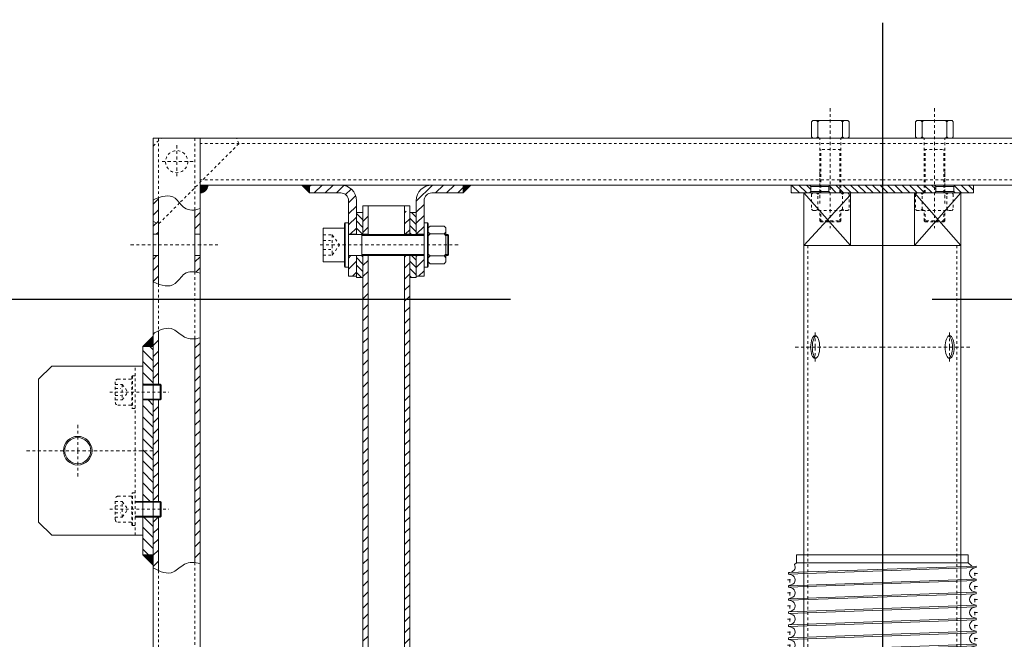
# Model space of a CAD drawing. Header units: centimetres. Extents: x -10702 to 24628, y -4437 to 19798.
# Tile 59 of 92: x 12828 to 12865, y 9055 to 9078. Entities that reach past the tile are written whole.
import ezdxf

# ---------------------------------------------------------------- set-up
doc = ezdxf.new("R2010")
doc.units = ezdxf.units.CM
for name, pattern in [('CENTER', [2, 1.25, -0.25, 0.25, -0.25]), ('DASHED', [0.75, 0.5, -0.25]), ('Kondygnacja  -0_5$0$HIDDEN', [9.525, 6.35, -3.175]), ('Kondygnacja  -0_5$0$HIDDEN2', [4.7625, 3.175, -1.5875]), ('Osie rzutów$0$DASHDOT2', [12.7, 6.35, -3.175, 0, -3.175])]:
    doc.linetypes.add(name, pattern=pattern)
doc.layers.get('0').update_dxf_attribs({"color": 8})
for name, color, linetype in [('Kondygnacja  -0_5$0$ARCH_KONSTR_POWYŻEJ RZUTU', 8, 'Kondygnacja  -0_5$0$HIDDEN'), ('Kondygnacja  -0_5$0$ARCH_KONSTR_POWYŻEJ RZUTU_IST', 8, 'Kondygnacja  -0_5$0$HIDDEN2'), ('Osie rzutów$0$ARCH_INFO_OSIE_IST', 8, 'Osie rzutów$0$DASHDOT2'), ('Osie rzutów$0$ARCH_INFO_OSIE_OPISY_IST', 8, 'Continuous')]:
    doc.layers.add(name, color=color, linetype=linetype)
for name, color, linetype, lineweight in [('kreskowanie', 8, 'Continuous', 13), ('osie', 8, 'CENTER', 13), ('przerwa', 8, 'DASHED', 13), ('RYSUNKOWE_NIEDRUK', 8, 'Continuous', 9), ('SYSTEMY AV', 8, 'Continuous', 13), ('wymiar', 8, 'Continuous', 13)]:
    doc.layers.add(name, color=color, linetype=linetype, lineweight=lineweight)
pattern_1 = [(45, (-65982.465, 26636.8553), (-2.12132034, 2.12132034), [])]
pattern_2 = [(135, (-65982.465, 26636.8553), (-1.41421356, -1.41421356), [])]

# ---------------------------------------------------------------- blocks, each defined once
blk = doc.blocks.new('Osie rzutów')
at = {"layer": 'Osie rzutów$0$ARCH_INFO_OSIE_IST', "ltscale": 10}
blk.add_line((12860, 12510), (12860, 4623.259), dxfattribs=at)
blk = doc.blocks.new('Kondygnacja  -0_5$0$konstrukcja istniejąca -0.5')
at = {"layer": 'Kondygnacja  -0_5$0$ARCH_KONSTR_POWYŻEJ RZUTU_IST', "ltscale": 10}
blk.add_lwpolyline([(12338.004, 9067.895), (13382.004, 9067.895), (13382.004, 9032.895), (12338.004, 9032.895)], dxfattribs=at)
blk = doc.blocks.new('A$C543B0F01')
for p, q in [((-280, -3), (-277, 0)), ((-247.12, -2.12), (-269.87, -24.87)), ((-247.12, -2.12), (-248, 0))]:
    blk.add_line(p, q)
blk.add_circle((-271, -9), 4.25)
at = {"layer": 'osie'}
for p, q in [((-271, -2.67), (-271, -15.33)), ((-264.67, -9), (-277.33, -9))]:
    blk.add_line(p, q, dxfattribs=at)
blk = doc.blocks.new('A$C17EA1C80')
for p, q in [((4.89, 72.5), (4.29, 72.5)), ((4.89, 72.5), (4.29, 72.5)), ((6.82, 0.5), (4.29, 72.5)), ((5.16, 71.49), (4.89, 72.5)), ((7.42, 0.5), (4.89, 72.5)), ((9.03, 71.49), (9.3, 72.5)), ((9.9, 72.5), (9.3, 72.5)), ((9.9, 72.5), (9.3, 72.5)), ((11.83, 0.5), (9.3, 72.5)), ((10.17, 71.49), (9.9, 72.5)), ((12.43, 0.5), (9.9, 72.5)), ((14.04, 71.49), (14.31, 72.5)), ((14.91, 72.5), (14.31, 72.5)), ((14.91, 72.5), (14.31, 72.5)), ((16.84, 0.5), (14.31, 72.5)), ((15.18, 71.49), (14.91, 72.5)), ((17.44, 0.5), (14.91, 72.5)), ((19.05, 71.49), (19.32, 72.5)), ((19.92, 72.5), (19.32, 72.5)), ((19.92, 72.5), (19.32, 72.5)), ((21.85, 0.5), (19.32, 72.5)), ((20.19, 71.49), (19.92, 72.5)), ((22.45, 0.5), (19.92, 72.5)), ((24.06, 71.49), (24.33, 72.5)), ((24.93, 72.5), (24.33, 72.5)), ((24.93, 72.5), (24.33, 72.5)), ((26.85, 0.5), (24.33, 72.5)), ((25.2, 71.49), (24.93, 72.5)), ((27.45, 0.5), (24.93, 72.5)), ((29.07, 71.49), (29.34, 72.5)), ((29.94, 72.5), (29.34, 72.5)), ((29.94, 72.5), (29.34, 72.5)), ((31.86, 0.5), (29.34, 72.5)), ((30.21, 71.49), (29.94, 72.5)), ((32.46, 0.5), (29.94, 72.5)), ((34.08, 71.49), (34.35, 72.5)), ((34.95, 72.5), (34.35, 72.5)), ((34.95, 72.5), (34.35, 72.5)), ((36.87, 0.5), (34.35, 72.5)), ((35.22, 71.49), (34.95, 72.5)), ((37.47, 0.5), (34.95, 72.5)), ((39.09, 71.49), (39.35, 72.5)), ((39.95, 72.5), (39.35, 72.5)), ((39.95, 72.5), (39.35, 72.5)), ((41.88, 0.5), (39.35, 72.5)), ((40.22, 71.49), (39.95, 72.5)), ((42.48, 0.5), (39.95, 72.5)), ((44.09, 71.49), (44.36, 72.5)), ((44.96, 72.5), (44.36, 72.5)), ((44.96, 72.5), (44.36, 72.5)), ((46.89, 0.5), (44.36, 72.5)), ((45.23, 71.49), (44.96, 72.5)), ((47.49, 0.5), (44.96, 72.5)), ((49.1, 71.49), (49.37, 72.5)), ((51.89, 0.5), (49.36, 72.5)), ((49.96, 72.5), (49.37, 72.5)), ((50.23, 71.49), (49.96, 72.5)), ((52.49, 0.5), (49.96, 72.5)), ((54.1, 71.49), (54.37, 72.5)), ((54.97, 72.5), (54.37, 72.5)), ((54.97, 72.5), (54.37, 72.5)), ((56.9, 0.5), (54.37, 72.5)), ((55.24, 71.49), (54.97, 72.5)), ((57.5, 0.5), (54.97, 72.5)), ((59.11, 71.49), (59.38, 72.5)), ((61.9, 0.5), (59.37, 72.5)), ((59.97, 72.5), (59.38, 72.5)), ((60.24, 71.49), (59.97, 72.5)), ((62.5, 0.5), (59.97, 72.5)), ((64.11, 71.49), (64.38, 72.5)), ((66.9, 0.5), (64.37, 72.5)), ((64.97, 72.5), (64.38, 72.5)), ((65.24, 71.49), (64.97, 72.5)), ((67.5, 0.5), (64.97, 72.5)), ((69.11, 71.49), (69.38, 72.5)), ((71.9, 0.5), (69.37, 72.5)), ((69.97, 72.5), (69.38, 72.5)), ((69.97, 72.5), (69.38, 72.5)), ((70.24, 71.49), (69.97, 72.5)), ((72.5, 0.5), (69.97, 72.5)), ((74.11, 71.49), (74.38, 72.5)), ((74.98, 72.5), (74.38, 72.5)), ((76.91, 0.5), (74.38, 72.5)), ((75.25, 71.49), (74.98, 72.5)), ((77.51, 0.5), (74.98, 72.5)), ((79.12, 71.49), (79.39, 72.5)), ((79.99, 72.5), (79.39, 72.5)), ((81.92, 0.5), (79.39, 72.5)), ((80.26, 71.49), (79.99, 72.5)), ((82.52, 0.5), (79.99, 72.5)), ((84.13, 71.49), (84.4, 72.5)), ((85, 72.5), (84.4, 72.5)), ((85.07, 53.49), (84.4, 72.5)), ((88, 69.5), (85, 72.5)), ((85.65, 54.04), (85, 72.5)), ((0, 69.5), (0, 36.5)), ((3, 69.5), (0, 69.5)), ((4.35, 70.85), (3, 69.5)), ((3, 69.5), (3, 36.5)), ((100, 69.5), (88, 69.5)), ((88.81, 46.5), (88, 69.5)), ((100, 69.5), (100, 36.5)), ((100, 46.5), (82, 46.5)), ((82, 26.5), (82, 46.5)), ((92.5, 45.61), (82.11, 39.61)), ((90.9, 45.73), (91.35, 44.94)), ((92.5, 45.61), (100, 32.62)), ((84.38, 41.96), (84.84, 41.18)), ((85.17, 42.42), (85.63, 41.64)), ((86, 41.86), (93.5, 28.87)), ((88.53, 44.36), (88.98, 43.57)), ((88.6, 43.36), (96.1, 30.37)), ((89.32, 44.81), (89.77, 44.03)), ((90.11, 45.27), (90.56, 44.49)), ((93.98, 44.83), (93.2, 44.38)), ((94.48, 43.97), (93.7, 43.52)), ((94.98, 43.1), (94.2, 42.65)), ((95.48, 42.24), (94.7, 41.79)), ((82.03, 37.93), (82.81, 38.38)), ((82.11, 39.61), (89.61, 26.62)), ((82.8, 41.05), (83.26, 40.27)), ((83.59, 41.51), (84.05, 40.72)), ((95.98, 41.37), (95.2, 40.92)), ((0, 3.5), (0, 36.5)), ((3, 3.5), (3, 36.5)), ((82.53, 37.07), (83.31, 37.52)), ((83.03, 36.2), (83.81, 36.65)), ((83.53, 35.34), (84.31, 35.79)), ((84.03, 34.47), (84.81, 34.92)), ((98.07, 37.75), (97.3, 37.3)), ((98.57, 36.88), (97.8, 36.43)), ((99.07, 36.02), (98.3, 35.57)), ((99.57, 35.15), (98.8, 34.7)), ((100.01, 34.25), (99.3, 33.84)), ((100, 3.5), (100, 36.5)), ((86.12, 30.85), (86.9, 31.3)), ((86.62, 29.98), (87.4, 30.43)), ((100, 32.62), (89.61, 26.62)), ((96.93, 29.8), (96.48, 30.58)), ((97.72, 30.26), (97.27, 31.04)), ((98.51, 30.71), (98.06, 31.5)), ((99.3, 31.17), (98.85, 31.95)), ((82.93, 26.5), (82, 26.5)), ((100, 26.5), (86.99, 26.5)), ((87.12, 29.12), (87.9, 29.57)), ((88, 3.5), (87.19, 26.5)), ((87.62, 28.25), (88.4, 28.7)), ((91.21, 26.49), (90.76, 27.28)), ((92, 26.95), (91.55, 27.73)), ((92.79, 27.41), (92.34, 28.19)), ((93.58, 27.86), (93.13, 28.65)), ((86.47, 1.97), (85.84, 18.96)), ((3, 3.5), (0, 3.5)), ((3.73, 2.77), (3, 3.5)), ((6.6, 1.51), (6.87, 0.5)), ((7.41, 0.5), (6.82, 0.5)), ((7.68, 1.51), (7.41, 0.5)), ((11.55, 1.51), (11.82, 0.5)), ((12.42, 0.5), (11.83, 0.5)), ((12.69, 1.51), (12.42, 0.5)), ((16.56, 1.51), (16.83, 0.5)), ((17.43, 0.5), (16.84, 0.5)), ((17.7, 1.51), (17.43, 0.5)), ((21.57, 1.51), (21.84, 0.5)), ((22.44, 0.5), (21.85, 0.5)), ((22.71, 1.51), (22.44, 0.5)), ((26.58, 1.51), (26.85, 0.5)), ((27.45, 0.5), (26.85, 0.5)), ((27.72, 1.51), (27.45, 0.5)), ((31.59, 1.51), (31.85, 0.5)), ((32.45, 0.5), (31.86, 0.5)), ((32.72, 1.51), (32.45, 0.5)), ((36.59, 1.51), (36.86, 0.5)), ((37.46, 0.5), (36.87, 0.5)), ((37.73, 1.51), (37.46, 0.5)), ((41.6, 1.51), (41.87, 0.5)), ((42.47, 0.5), (41.88, 0.5)), ((42.74, 1.51), (42.47, 0.5)), ((46.61, 1.51), (46.88, 0.5)), ((47.48, 0.5), (46.89, 0.5)), ((47.75, 1.51), (47.48, 0.5)), ((51.62, 1.51), (51.89, 0.5)), ((52.49, 0.5), (51.89, 0.5)), ((52.49, 0.5), (51.89, 0.5)), ((52.76, 1.51), (52.49, 0.5)), ((56.63, 1.51), (56.9, 0.5)), ((57.49, 0.5), (56.9, 0.5)), ((57.76, 1.51), (57.49, 0.5)), ((61.63, 1.51), (61.9, 0.5)), ((62.49, 0.5), (61.9, 0.5)), ((62.76, 1.51), (62.49, 0.5)), ((66.63, 1.51), (66.9, 0.5)), ((67.49, 0.5), (66.9, 0.5)), ((67.49, 0.5), (66.9, 0.5)), ((67.76, 1.51), (67.49, 0.5)), ((71.63, 1.51), (71.9, 0.5)), ((72.5, 0.5), (71.9, 0.5)), ((72.77, 1.51), (72.5, 0.5)), ((76.64, 1.51), (76.91, 0.5)), ((77.51, 0.5), (76.91, 0.5)), ((77.78, 1.51), (77.51, 0.5)), ((81.65, 1.51), (81.92, 0.5)), ((82.52, 0.5), (81.92, 0.5)), ((82.79, 1.51), (82.52, 0.5)), ((88, 3.5), (86.47, 1.97)), ((100, 3.5), (88, 3.5))]:
    blk.add_line(p, q)
for centre, radius, start, end in [((7.1, 72), 2, 194.7009, 345.2991), ((12.11, 72), 2, 194.7009, 345.2991), ((17.11, 72), 2, 194.7009, 345.2991), ((22.12, 72), 2, 194.7009, 345.2991), ((27.13, 72), 2, 194.7009, 345.2991), ((32.14, 72), 2, 194.7009, 345.2991), ((37.15, 72), 2, 194.7009, 345.2991), ((42.16, 72), 2, 194.7009, 345.2991), ((47.17, 72), 2, 194.7009, 345.2991), ((52.17, 72), 2, 194.7009, 345.2991), ((57.18, 72), 2, 194.7009, 345.2991), ((62.18, 72), 2, 194.7009, 345.2991), ((67.18, 72), 2, 194.7009, 345.2991), ((72.18, 72), 2, 194.7009, 345.2991), ((77.19, 72), 2, 194.7009, 345.2991), ((82.2, 72), 2, 194.7009, 345.2991), ((68, 53.15), 17.07, 344.2447, 2.8872), ((103.45, 54.31), 17.81, 180.8759, 206.0273), ((75.56, 53.53), 10.19, 316.3152, 330.5103), ((75.56, 19.47), 10.19, 29.4897, 43.6848), ((110.45, 19.07), 24.61, 162.4248, 180.256), ((66.01, 16.83), 19.95, 6.1238, 22.5501), ((4.67, 1), 2, 14.7009, 117.9038), ((9.61, 1), 2, 14.7009, 165.2991), ((14.62, 1), 2, 14.7009, 165.2991), ((19.63, 1), 2, 14.7009, 165.2991), ((24.64, 1), 2, 14.7009, 165.2991), ((29.65, 1), 2, 14.7009, 165.2991), ((34.66, 1), 2, 14.7009, 165.2991), ((39.67, 1), 2, 14.7009, 165.2991), ((44.68, 1), 2, 14.7009, 165.2991), ((49.69, 1), 2, 14.7009, 165.2991), ((54.7, 1), 2, 14.7009, 165.2991), ((59.7, 1), 2, 14.7009, 165.2991), ((64.7, 1), 2, 14.7009, 165.2991), ((69.7, 1), 2, 14.7009, 165.2991), ((74.7, 1), 2, 14.7009, 165.2991), ((79.71, 1), 2, 14.7009, 165.2991), ((84.72, 1), 2, 29.0445, 165.2991)]:
    blk.add_arc(centre, radius, start, end)
at = {"layer": 'osie'}
for p, q in [((8.1, 72), (6.1, 72)), ((7.1, 73), (7.1, 71)), ((13.11, 72), (11.11, 72)), ((12.11, 73), (12.11, 71)), ((18.11, 72), (16.11, 72)), ((17.11, 73), (17.11, 71)), ((23.12, 72), (21.12, 72)), ((22.12, 73), (22.12, 71)), ((28.13, 72), (26.13, 72)), ((27.13, 73), (27.13, 71)), ((33.14, 72), (31.14, 72)), ((32.14, 73), (32.14, 71)), ((38.15, 72), (36.15, 72)), ((37.15, 73), (37.15, 71)), ((43.16, 72), (41.16, 72)), ((42.16, 73), (42.16, 71)), ((48.17, 72), (46.17, 72)), ((47.17, 73), (47.17, 71)), ((53.17, 72), (51.17, 72)), ((52.17, 73), (52.17, 71)), ((58.18, 72), (56.18, 72)), ((57.18, 73), (57.18, 71)), ((63.18, 72), (61.18, 72)), ((62.18, 73), (62.18, 71)), ((68.18, 72), (66.18, 72)), ((67.18, 73), (67.18, 71)), ((73.18, 72), (71.18, 72)), ((72.18, 73), (72.18, 71)), ((78.19, 72), (76.19, 72)), ((77.19, 73), (77.19, 71)), ((83.2, 72), (81.2, 72)), ((82.2, 73), (82.2, 71)), ((85.96, 44.93), (95.98, 27.57)), ((10.61, 1), (8.61, 1)), ((9.61, 0), (9.61, 2)), ((15.62, 1), (13.62, 1)), ((14.62, 0), (14.62, 2)), ((20.63, 1), (18.63, 1)), ((19.63, 0), (19.63, 2)), ((25.64, 1), (23.64, 1)), ((24.64, 0), (24.64, 2)), ((30.65, 1), (28.65, 1)), ((29.65, 0), (29.65, 2)), ((35.66, 1), (33.66, 1)), ((34.66, 0), (34.66, 2)), ((40.67, 1), (38.67, 1)), ((39.67, 0), (39.67, 2)), ((45.68, 1), (43.68, 1)), ((44.68, 0), (44.68, 2)), ((50.69, 1), (48.69, 1)), ((49.69, 0), (49.69, 2)), ((55.7, 1), (53.7, 1)), ((54.7, 0), (54.7, 2)), ((60.7, 1), (58.7, 1)), ((59.7, 0), (59.7, 2)), ((65.7, 1), (63.7, 1)), ((64.7, 0), (64.7, 2)), ((70.7, 1), (68.7, 1)), ((69.7, 0), (69.7, 2)), ((75.7, 1), (73.7, 1)), ((74.7, 0), (74.7, 2)), ((80.71, 1), (78.71, 1)), ((79.71, 0), (79.71, 2)), ((85.72, 1), (83.72, 1)), ((84.72, 0), (84.72, 2))]:
    blk.add_line(p, q, dxfattribs=at)
at = {"layer": 'przerwa', "ltscale": 0.5}
for p, q in [((94.78, 35.95), (89.33, 32.8)), ((89.33, 32.8), (91.14, 35.95)), ((94.78, 35.95), (91.14, 35.95)), ((94.78, 35.95), (97.53, 31.19)), ((89.33, 32.8), (92.08, 28.04))]:
    blk.add_line(p, q, dxfattribs=at)
blk = doc.blocks.new('A$C6D6C0491')
for p, q in [((-1.28, 8.5), (-1.6, 8.17)), ((-1.6, 8.17), (-1.6, -8.17)), ((-1.28, 8.5), (0, 8.5)), ((-1.28, 8.5), (-1.28, -8.5)), ((0, 8.5), (0, -8.5)), ((-1.6, -8.17), (-1.28, -8.5)), ((-1.28, -8.5), (0, -8.5))]:
    blk.add_line(p, q)
blk = doc.blocks.new('A$C77F42905')
for p, q in [((0, 6.53), (0.7, 7.23)), ((0, -6.53), (0, 6.53)), ((0.7, 4.23), (0, 4.93)), ((0.7, 4.23), (0, 3.53)), ((0.7, 7.23), (6.12, 7.23)), ((6.12, 4.23), (0.7, 4.23)), ((6.12, 7.23), (6.82, 6.53)), ((6.12, 4.23), (6.82, 4.93)), ((6.12, 4.23), (6.82, 3.53)), ((6.82, -6.53), (6.82, 6.53)), ((0, -3.53), (0.7, -4.23)), ((6.12, -4.23), (6.82, -3.53)), ((0.7, -4.23), (0, -4.93)), ((0, -6.53), (0.7, -7.23)), ((6.12, -4.23), (0.7, -4.23)), ((0.7, -7.23), (6.12, -7.23)), ((6.12, -4.23), (6.82, -4.93)), ((6.12, -7.23), (6.82, -6.53))]:
    blk.add_line(p, q)
blk = doc.blocks.new('A$C5BD82F8C')
for p, q in [((-9.72, 6.5), (-9.72, -6.5)), ((-9.72, 6.5), (-1.6, 6.5)), ((-1.6, 6.5), (-1.6, -6.5)), ((0, 4), (29, 4)), ((5.16, 4), (5.16, -4)), ((37.42, 4), (38.08, 4)), ((38.08, 4), (38.4, 3.67)), ((38.08, 4), (38.08, -4)), ((38.4, 3.67), (38.4, -3.67)), ((38.4, -3.67), (38.08, -4)), ((-9.72, -6.5), (-1.6, -6.5)), ((0, -4), (29, -4)), ((37.42, -4), (38.08, -4))]:
    blk.add_line(p, q)
at = {"layer": 'przerwa'}
for p, q in [((-9.72, 3.86), (-6.28, 3.86)), ((-6.28, 3.86), (-3.44, 0)), ((-6.28, 3.86), (-6.28, -3.86)), ((-9.72, 1.71), (-6.92, 1.71)), ((-6.28, -3.86), (-3.44, 0)), ((-9.72, -1.71), (-6.76, -1.71)), ((-9.72, -3.86), (-6.28, -3.86))]:
    blk.add_line(p, q, dxfattribs=at)
at = {"layer": 'wymiar'}
for p, q in [((5.16, 3.67), (29, 3.67)), ((37.42, 3.67), (38.4, 3.67)), ((5.16, -3.67), (29, -3.67)), ((37.42, -3.67), (38.4, -3.67))]:
    blk.add_line(p, q, dxfattribs=at)
for name, p in [('A$C6D6C0491', (0, 0)), ('A$C77F42905', (30.6, 0))]:
    blk.add_blockref(name, p)
at = {"xscale": -1}
blk.add_blockref('A$C6D6C0491', (29, 0), dxfattribs=at)
blk = doc.blocks.new('A$C45FE2F59')
h = blk.add_hatch()
h.set_pattern_fill('_USER', color=256, scale=0.1, angle=45, style=0, pattern_type=0)
h.set_pattern_definition([(45, (-67949.22685, 26153.96624), (-0.07071067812, 0.07071067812), [])])
h.paths.add_polyline_path([(-262, 682), (-262, 679, 0.414214), (-259, 682)])
h = blk.add_hatch()
h.set_pattern_fill('_USER', color=256, scale=0.1, angle=45, style=0, pattern_type=0)
h.set_pattern_definition([(45, (-70792.72069, 25632.46992), (-0.07071067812, 0.07071067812), [])])
h.paths.add_polyline_path([(-220, 682), (-223, 682), (-220, 679)])
h = blk.add_hatch()
h.set_pattern_fill('_USER', color=256, scale=0.1, angle=45, style=0, pattern_type=0)
h.set_pattern_definition([(135, (70411.72069, 25632.46992), (0.07071067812, 0.07071067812), [])])
h.paths.add_polyline_path([(-161, 682), (-158, 682), (-161, 679)])
h = blk.add_hatch()
h.set_pattern_fill('_USER', color=256, scale=0.1, angle=45, style=0, pattern_type=0)
h.set_pattern_definition([(135, (67949.22685, 26153.96624), (0.07071067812, 0.07071067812), [])])
h.paths.add_polyline_path([(-280, 624), (-280, 620), (-284, 620)])
h = blk.add_hatch()
h.set_pattern_fill('_USER', color=256, scale=0.1, angle=45, style=0, pattern_type=0)
h.set_pattern_definition([(225, (67949.22685, -24993.96624), (0.07071067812, -0.07071067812), [])])
h.paths.add_polyline_path([(-280, 536), (-280, 540), (-284, 540)])
at = {"layer": 'kreskowanie'}
h = blk.add_hatch(dxfattribs=at)
h.set_pattern_fill('_USER', color=256, scale=3, angle=225, style=0, pattern_type=0)
h.set_pattern_definition([(225, (66996.0865, -24031.6106), (2.12132034, -2.12132034), [])])
h.paths.add_polyline_path([(-205, 647), (-202, 647), (-202, 654.9), (-205, 654.9)])
h.paths.add_polyline_path([(-202, 676, 0.414214), (-208, 682), (-220, 682), (-220, 679), (-208, 679, -0.414214), (-205, 676), (-205, 663.1), (-202, 663.1)])
h = blk.add_hatch(dxfattribs=at)
h.set_pattern_fill('_USER', color=256, scale=3, angle=45, style=0, pattern_type=0)
h.set_pattern_definition(pattern_1)
h.paths.add_polyline_path([(-176, 654.9), (-179, 654.9), (-179, 647), (-176, 647)])
h.paths.add_polyline_path([(-179, 663.1), (-176, 663.1), (-176, 676, -0.414214), (-173, 679), (-161, 679), (-161, 682), (-173, 682, 0.414214), (-179, 676)])
h = blk.add_hatch(dxfattribs=at)
h.set_pattern_fill('_USER', color=256, scale=2, angle=135, style=0, pattern_type=0)
h.set_pattern_definition([(135, (-63556.9592, 26756.8037), (-1.41421356, -1.41421356), [])])
h.paths.add_polyline_path([(-27.5, 681.5), (-28, 682), (-35, 682), (-35, 679), (-28, 679), (-27.5, 679.5)])
h.paths.add_polyline_path([(-16.4, 682), (-20, 682), (-20.5, 681.5), (-20.5, 679.5), (-20, 679), (-16.4, 679)])
h.paths.add_polyline_path([(-16, 682), (-16.4, 682), (-16.4, 679), (-16, 679)])
h.paths.add_polyline_path([(0, 682), (-16, 682), (-16, 679), (0, 679)])
h.paths.add_polyline_path([(16, 682), (0, 682), (0, 679.58), (0, 679), (16, 679)])
h.paths.add_polyline_path([(16.4, 682), (16, 682), (16, 679), (16.4, 679)])
h.paths.add_polyline_path([(20.5, 681.5), (20, 682), (16.4, 682), (16.4, 679), (20, 679), (20.5, 679.5)])
h.paths.add_polyline_path([(35, 682), (28, 682), (27.5, 681.5), (27.5, 679.5), (28, 679), (35, 679)])
h = blk.add_hatch(dxfattribs=at)
h.set_pattern_fill('_USER', color=256, scale=3, angle=45, style=0, pattern_type=0)
h.set_pattern_definition([(45, (-66539.752, 26153.9662), (-2.12132034, 2.12132034), [])])
edge = h.paths.add_edge_path()
edge.add_spline(control_points=[(-262, 672.99), (-262.69, 672.75), (-263.35, 672.57), (-264, 672.46)], knot_values=[5.688482, 5.688482, 5.688482, 5.688482, 7.714268, 7.714268, 7.714268, 7.714268], degree=3, periodic=0)
edge.add_line((-264, 672.46), (-264, 663.1))
edge.add_line((-264, 663.1), (-262, 663.1))
edge.add_line((-262, 663.1), (-262, 672.99))
edge = h.paths.add_edge_path()
edge.add_spline(control_points=[(-278, 677.13), (-278.65, 676.89), (-279.32, 676.59), (-280, 676.26)], knot_values=[24.6001, 24.6001, 24.6001, 24.6001, 26.538829, 26.538829, 26.538829, 26.538829], degree=3, periodic=0)
edge.add_line((-280, 676.26), (-280, 663.1))
edge.add_line((-280, 663.1), (-278, 663.1))
edge.add_line((-278, 663.1), (-278, 677.13))
edge = h.paths.add_edge_path()
edge.add_line((-278, 654.9), (-280, 654.9))
edge.add_line((-280, 654.9), (-280, 644.85))
edge.add_spline(control_points=[(-280, 644.85), (-279.32, 644.51), (-278.65, 644.22), (-278, 643.97)], knot_values=[24.6001, 24.6001, 24.6001, 24.6001, 26.538829, 26.538829, 26.538829, 26.538829], degree=3, periodic=0)
edge.add_line((-278, 643.97), (-278, 654.9))
edge = h.paths.add_edge_path()
edge.add_line((-262, 654.9), (-264, 654.9))
edge.add_line((-264, 654.9), (-264, 648.64))
edge.add_spline(control_points=[(-264, 648.64), (-263.35, 648.54), (-262.69, 648.36), (-262, 648.12)], knot_values=[5.688482, 5.688482, 5.688482, 5.688482, 7.714268, 7.714268, 7.714268, 7.714268], degree=3, periodic=0)
edge.add_line((-262, 648.12), (-262, 654.9))
h = blk.add_hatch(dxfattribs=at)
h.set_pattern_fill('_USER', color=256, scale=3, angle=45, style=0, pattern_type=0)
h.set_pattern_definition(pattern_1)
h.paths.add_polyline_path([(-202.5, 117.5), (-204.5, 117.5), (-204.5, 108.6), (-202.5, 108.6)])
h.paths.add_polyline_path([(-218.5, 117.5), (-220.5, 117.5), (-220.5, 108.6), (-218.5, 108.6)])
h.paths.add_polyline_path([(-202.5, 350), (-204.5, 350), (-204.5, 129.7), (-202.5, 129.7), (-202.5, 134.6)])
h.paths.add_polyline_path([(-218.5, 350), (-220.5, 350), (-220.5, 134.6), (-220.5, 129.7), (-218.5, 129.7)])
h.paths.add_polyline_path([(-202.5, 387.3), (-204.5, 387.3), (-204.5, 350), (-202.5, 350)])
h.paths.add_polyline_path([(-218.5, 387.3), (-220.5, 387.3), (-220.5, 350), (-218.5, 350)])
h.paths.add_polyline_path([(-202.5, 403.9), (-202.5, 406.4), (-204.5, 406.4), (-204.5, 395.5), (-202.5, 395.5)])
h.paths.add_polyline_path([(-218.5, 406.4), (-220.5, 406.4), (-220.5, 395.5), (-218.5, 395.5)])
h.paths.add_polyline_path([(-181.5, 387.3), (-183.5, 387.3), (-183.5, 376.4), (-181.5, 376.4)])
h.paths.add_polyline_path([(-197.5, 387.3), (-199.5, 387.3), (-199.5, 376.4), (-197.5, 376.4)])
h.paths.add_polyline_path([(-181.5, 654.9), (-183.5, 654.9), (-183.5, 395.5), (-181.5, 395.5)])
h.paths.add_polyline_path([(-197.5, 654.9), (-199.5, 654.9), (-199.5, 395.5), (-197.5, 395.5)])
h.paths.add_polyline_path([(-181.5, 672), (-183.5, 672), (-183.5, 663.1), (-181.5, 663.1)])
h.paths.add_polyline_path([(-197.5, 672), (-199.5, 672), (-199.5, 663.1), (-197.5, 663.1)])
h = blk.add_hatch(dxfattribs=at)
h.set_pattern_fill('_USER', color=256, scale=2, angle=135, style=0, pattern_type=0)
h.set_pattern_definition(pattern_2)
h.paths.add_polyline_path([(-199.5, 670), (-199.5, 671.5), (-202, 671.5), (-202, 663.1), (-199.5, 663.1)])
h = blk.add_hatch(dxfattribs=at)
h.set_pattern_fill('_USER', color=256, scale=2, angle=45, style=0, pattern_type=0)
h.set_pattern_definition([(135, (66539.7521, 25205.522), (1.41421356, 1.41421356), [])])
h.paths.add_polyline_path([(-181.5, 670), (-181.5, 671.5), (-179, 671.5), (-179, 663.1), (-181.5, 663.1)])
h = blk.add_hatch(dxfattribs=at)
h.set_pattern_fill('_USER', color=256, scale=2, angle=135, style=0, pattern_type=0)
h.set_pattern_definition(pattern_2)
h.paths.add_polyline_path([(-199.5, 653.5), (-199.5, 655), (-202, 655), (-202, 646.6), (-199.5, 646.6)])
h = blk.add_hatch(dxfattribs=at)
h.set_pattern_fill('_USER', color=256, scale=2, angle=45, style=0, pattern_type=0)
h.set_pattern_definition([(135, (66539.7521, 25189.022), (1.41421356, 1.41421356), [])])
h.paths.add_polyline_path([(-181.5, 653.5), (-181.5, 655), (-179, 655), (-179, 646.6), (-181.5, 646.6)])
h = blk.add_hatch(dxfattribs=at)
h.set_pattern_fill('_USER', color=256, scale=3, angle=45, style=0, pattern_type=0)
h.set_pattern_definition([(45, (-67949.227, 26153.9662), (-2.12132034, 2.12132034), [])])
edge = h.paths.add_edge_path()
edge.add_spline(control_points=[(-278, 626.04), (-278.66, 625.73), (-279.33, 625.36), (-280, 624.95)], knot_values=[3.563237, 3.563237, 3.563237, 3.563237, 5.623103, 5.623103, 5.623103, 5.623103], degree=3, periodic=0)
edge.add_line((-280, 624.95), (-280, 605.5))
edge.add_line((-280, 605.5), (-278, 605.5))
edge.add_line((-278, 605.5), (-278, 626.04))
h.paths.add_polyline_path([(-280, 560.5), (-278, 560.5), (-278, 599.5), (-280, 599.5)])
edge = h.paths.add_edge_path()
edge.add_line((-278, 554.5), (-280, 554.5))
edge.add_line((-280, 554.5), (-280, 535.05))
edge.add_spline(control_points=[(-280, 535.05), (-279.33, 534.64), (-278.66, 534.27), (-278, 533.96)], knot_values=[3.563237, 3.563237, 3.563237, 3.563237, 5.623103, 5.623103, 5.623103, 5.623103], degree=3, periodic=0)
edge.add_line((-278, 533.96), (-278, 554.5))
edge = h.paths.add_edge_path()
edge.add_spline(control_points=[(-262, 623.35), (-262.68, 623.16), (-263.35, 623.02), (-264, 622.95)], knot_values=[21.480294, 21.480294, 21.480294, 21.480294, 23.511433, 23.511433, 23.511433, 23.511433], degree=3, periodic=0)
edge.add_line((-264, 622.95), (-264, 537.05))
edge.add_spline(control_points=[(-264, 537.05), (-263.35, 536.98), (-262.68, 536.84), (-262, 536.65)], knot_values=[21.480294, 21.480294, 21.480294, 21.480294, 23.511433, 23.511433, 23.511433, 23.511433], degree=3, periodic=0)
edge.add_line((-262, 536.65), (-262, 623.35))
h = blk.add_hatch(dxfattribs=at)
h.set_pattern_fill('_USER', color=256, scale=3, angle=135, style=0, pattern_type=0)
h.set_pattern_definition([(135, (-67949.227, 26153.9662), (-2.12132034, -2.12132034), [])])
h.paths.add_polyline_path([(-284, 605.5), (-280, 605.5), (-280, 620), (-284, 620)])
h.paths.add_polyline_path([(-280, 599.5), (-284, 599.5), (-284, 560.5), (-280, 560.5)])
h.paths.add_polyline_path([(-280, 554.5), (-284, 554.5), (-284, 540), (-280, 540)])
for p, q in [((-27.24, 706.32), (-26.74, 706.82)), ((-27.24, 700.5), (-27.24, 706.32)), ((-13.26, 706.82), (-26.74, 706.82)), ((-24.74, 706.32), (-25.25, 706.82)), ((-24.74, 706.32), (-24.24, 706.82)), ((-24.74, 706.32), (-24.74, 700.5)), ((-15.27, 706.32), (-15.78, 706.82)), ((-15.27, 706.32), (-14.77, 706.82)), ((-15.27, 706.32), (-15.27, 700.5)), ((-12.78, 706.34), (-13.26, 706.82)), ((-12.78, 700.49), (-12.78, 706.34)), ((12.78, 706.34), (13.26, 706.82)), ((12.78, 700.49), (12.78, 706.34)), ((13.26, 706.82), (26.74, 706.82)), ((15.27, 706.32), (14.77, 706.82)), ((15.27, 706.32), (15.78, 706.82)), ((15.27, 706.32), (15.27, 700.5)), ((24.74, 706.32), (24.24, 706.82)), ((24.74, 706.32), (25.25, 706.82)), ((24.74, 706.32), (24.74, 700.5)), ((27.24, 706.32), (26.74, 706.82)), ((27.24, 700.5), (27.24, 706.32)), ((0, 700), (-280, 700)), ((0, 700), (-280, 700)), ((-280, 700), (-280, 605.5)), ((-262, 700), (-262, 470)), ((-27.24, 700.5), (-26.74, 700)), ((-24.74, 700.5), (-25.25, 700)), ((-24.74, 700.5), (-24.24, 700)), ((-15.27, 700.5), (-15.78, 700)), ((-15.27, 700.5), (-14.77, 700)), ((-12.78, 700.49), (-13.26, 700)), ((0, 700), (280, 700)), ((0, 700), (280, 700)), ((12.78, 700.49), (13.26, 700)), ((15.27, 700.5), (14.77, 700)), ((15.27, 700.5), (15.78, 700)), ((24.74, 700.5), (24.24, 700)), ((24.74, 700.5), (25.25, 700)), ((27.24, 700.5), (26.74, 700)), ((0, 682), (-262, 682)), ((-220, 679), (-223, 682)), ((-220, 682), (-220, 679)), ((-161, 682), (-161, 679)), ((-161, 679), (-158, 682)), ((-35, 682), (35, 682)), ((-27.5, 681.5), (-28, 682)), ((-27.5, 681.5), (-27.5, 679.5)), ((-27.5, 681.5), (-20.5, 681.5)), ((-20.5, 681.5), (-20, 682)), ((-20.5, 681.5), (-20.5, 679.5)), ((0, 682), (262, 682)), ((20.5, 681.5), (20, 682)), ((20.5, 681.5), (20.5, 679.5)), ((27.5, 681.5), (20.5, 681.5)), ((27.5, 681.5), (28, 682)), ((27.5, 681.5), (27.5, 679.5)), ((35, 679), (35, 682)), ((-278, 677.13), (-278, 643.97)), ((-208, 679), (-220, 679)), ((-173, 679), (-161, 679)), ((-35, 679), (35, 679)), ((-30.15, 658.78), (-30.15, 679)), ((-12.28, 658.78), (-30.15, 679)), ((-12.28, 678.21), (-30.15, 658.78)), ((-27.5, 679.5), (-28, 679)), ((-27.5, 679.5), (-20.5, 679.5)), ((-20, 679), (-20.5, 679.5)), ((-12.28, 658.78), (-12.28, 679)), ((12.28, 658.78), (12.28, 679)), ((12.28, 679), (30.15, 658.78)), ((30.15, 679), (12.28, 658.78)), ((20, 679), (20.5, 679.5)), ((27.5, 679.5), (20.5, 679.5)), ((27.5, 679.5), (28, 679)), ((30.15, 658.78), (30.15, 679)), ((-205, 647), (-205, 676)), ((-202, 663), (-202, 676)), ((-199.5, 674), (-181.5, 674)), ((-199.5, 674), (-199.5, 663)), ((-197.5, 663), (-197.5, 674)), ((-183.5, 663), (-183.5, 674)), ((-181.5, 674), (-181.5, 663)), ((-179, 663), (-179, 676)), ((-176, 647), (-176, 676)), ((-264, 672.46), (-264, 648.64)), ((-202, 671.5), (-199.5, 671.5)), ((-179, 671.5), (-181.5, 671.5)), ((-280, 663.1), (-278, 663.1)), ((-264, 663.1), (-262, 663.1)), ((-202, 663.1), (-205, 663.1)), ((-205, 663), (-205, 655)), ((-199.5, 663.1), (-197.5, 663.1)), ((-181.5, 663.1), (-183.5, 663.1)), ((-179, 663.1), (-176, 663.1)), ((-176, 663), (-176, 655)), ((-30.15, 368), (-30.15, 658.78)), ((-30.15, 658.78), (30.15, 658.78)), ((30.15, 368), (30.15, 658.78)), ((-280, 654.9), (-278, 654.9)), ((-264, 654.9), (-262, 654.9)), ((-202, 654.9), (-205, 654.9)), ((-202, 647), (-202, 655)), ((-199.5, 655), (-199.5, 395.4)), ((-197.5, 654.9), (-199.5, 654.9)), ((-197.5, 395.4), (-197.5, 655)), ((-183.5, 395.4), (-183.5, 655)), ((-183.5, 654.9), (-181.5, 654.9)), ((-181.5, 655), (-181.5, 391.4)), ((-179, 647), (-179, 655)), ((-179, 654.9), (-176, 654.9)), ((-202, 647), (-205, 647)), ((-202, 646.5), (-202, 647)), ((-179, 647), (-176, 647)), ((-179, 646.5), (-179, 647)), ((-202, 646.5), (-199.5, 646.5)), ((-179, 646.5), (-181.5, 646.5)), ((-284, 620), (-280, 624)), ((-278, 626.04), (-278, 605.5)), ((-264, 537.05), (-264, 622.95)), ((-280, 620), (-284, 620)), ((-284, 620), (-284, 540)), ((-324, 607.5), (-319, 612.5)), ((-324, 607.5), (-319, 612.5)), ((-284, 612.5), (-319, 612.5)), ((-284, 612.5), (-319, 612.5)), ((-284, 547.5), (-284, 612.5)), ((-324, 552.5), (-324, 607.5)), ((-324, 552.5), (-324, 607.5)), ((-277, 605.2), (-277.3, 605.5)), ((-277.3, 605.5), (-277.3, 599.5)), ((-277, 605.2), (-277, 599.8)), ((-280, 599.5), (-280, 560.5)), ((-278, 599.5), (-278, 560.5)), ((-277, 599.8), (-277.3, 599.5)), ((-277, 560.2), (-277.3, 560.5)), ((-277.3, 554.5), (-277.3, 560.5)), ((-277, 554.8), (-277, 560.2)), ((-324, 552.5), (-319, 547.5)), ((-324, 552.5), (-319, 547.5)), ((-280, 554.5), (-280, 350)), ((-278, 554.5), (-278, 533.96)), ((-277, 554.8), (-277.3, 554.5)), ((-284, 547.5), (-319, 547.5)), ((-284, 547.5), (-319, 547.5)), ((-280, 540), (-284, 540)), ((-284, 540), (-280, 536))]:
    blk.add_line(p, q)
at = {"ltscale": 3}
blk.add_line((-35, 679), (-35, 682), dxfattribs=at)
at = {"ltscale": 0.5}
for p, q in [((-284, 605.5), (-277.3, 605.5)), ((-284, 599.5), (-277.3, 599.5)), ((-287, 560.5), (-277.3, 560.5)), ((-287, 554.5), (-277.3, 554.5))]:
    blk.add_line(p, q, dxfattribs=at)
blk.add_lwpolyline([(-280, 700), (280, 700), (280, 0), (-280, 0)], close=True)
for radius in [5.5, 5.5, 5, 5]:
    blk.add_circle((-309, 580), radius)
for centre, radius, start, end in [((-262, 682), 3, 270, 0), ((-208, 676), 6, 0, 90), ((-173, 676), 6, 90, 180), ((-208, 676), 3, 0, 90), ((-173, 676), 3, 90, 180)]:
    blk.add_arc(centre, radius, start, end)
blk.add_ellipse((-25.8, 619.78), major_axis=(0, 4.36), ratio=0.400988)
blk.add_ellipse((-25.17, 619.78), major_axis=(0, 4.36), ratio=0.400988, start_param=0.181685, end_param=2.959907)
at = {"extrusion": (0, 0, -1)}
blk.add_ellipse((25.8, 619.78), major_axis=(0, 4.36), ratio=0.400988, dxfattribs=at)
blk.add_ellipse((25.17, 619.78), major_axis=(0, 4.36), ratio=0.400988, start_param=0.181685, end_param=2.959907, dxfattribs=at)
at = {"layer": 'osie'}
for p, q in [((-20, 711.54), (-20, 665.41)), ((20, 711.54), (20, 665.41)), ((0, 679.58), (0, 709.99)), ((-24, 686.89), (-24, 674.88)), ((24, 686.89), (24, 674.88)), ((0, 676.58), (0, 662.48)), ((-288.7, 659), (-254.67, 659)), ((-162.9, 659), (-216.83, 659)), ((-25.8, 619.78), (-25.8, 626.08)), ((25.8, 619.78), (25.8, 626.08)), ((-33.52, 619.78), (0, 619.78)), ((-25.8, 619.78), (-25.8, 613.49)), ((33.52, 619.78), (0, 619.78)), ((25.8, 619.78), (25.8, 613.49)), ((-309, 580), (-309, 590)), ((-309, 580), (-309, 590)), ((-280, 580), (-329.56, 580)), ((-280, 580), (-329.56, 580)), ((-309, 580), (-309, 570)), ((-309, 580), (-309, 570))]:
    blk.add_line(p, q, dxfattribs=at)
at = {"layer": 'osie', "ltscale": 0.5}
for p, q in [((-296.61, 602.5), (-274.03, 602.5)), ((-296.61, 557.5), (-274.03, 557.5))]:
    blk.add_line(p, q, dxfattribs=at)
at = {"layer": 'przerwa'}
for p, q in [((-278, 700), (-278, 677.13)), ((-264, 700), (-264, 672.46)), ((-24, 679), (-24, 700)), ((-16, 679), (-16, 700)), ((16, 679), (16, 700)), ((24, 679), (24, 700)), ((0, 698), (-262, 698)), ((0, 698), (262, 698)), ((-16, 695.68), (-24, 695.68)), ((-23.6, 679), (-23.6, 695.68)), ((-16.4, 679), (-16.4, 695.68)), ((16, 695.68), (24, 695.68)), ((16.4, 679), (16.4, 695.68)), ((23.6, 679), (23.6, 695.68)), ((0, 684), (-262, 684)), ((0, 684), (262, 684)), ((-27.24, 678.5), (-26.74, 679)), ((-27.24, 678.5), (-27.24, 672.68)), ((-24.74, 678.5), (-25.25, 679)), ((-24.74, 678.5), (-24.24, 679)), ((-24.74, 672.68), (-24.74, 678.5)), ((-15.27, 678.5), (-15.78, 679)), ((-15.27, 678.5), (-14.77, 679)), ((-15.27, 672.68), (-15.27, 678.5)), ((-12.78, 678.51), (-13.26, 679)), ((-12.78, 678.51), (-12.78, 672.66)), ((12.78, 678.51), (13.26, 679)), ((12.78, 678.51), (12.78, 672.66)), ((15.27, 678.5), (14.77, 679)), ((15.27, 678.5), (15.78, 679)), ((15.27, 672.68), (15.27, 678.5)), ((24.74, 678.5), (24.24, 679)), ((24.74, 678.5), (25.25, 679)), ((24.74, 672.68), (24.74, 678.5)), ((27.24, 678.5), (26.74, 679)), ((27.24, 678.5), (27.24, 672.68)), ((-269.87, 675.13), (-277.88, 667.12)), ((-27.24, 672.68), (-26.74, 672.18)), ((-13.26, 672.18), (-26.74, 672.18)), ((-24.74, 672.68), (-25.25, 672.18)), ((-24.74, 672.68), (-24.24, 672.18)), ((-24, 668.22), (-24, 672.18)), ((-23.6, 667.82), (-23.6, 672.18)), ((-16.4, 667.82), (-16.4, 672.18)), ((-16, 668.22), (-16, 672.18)), ((-15.27, 672.68), (-15.78, 672.18)), ((-15.27, 672.68), (-14.77, 672.18)), ((-12.78, 672.66), (-13.26, 672.18)), ((12.78, 672.66), (13.26, 672.18)), ((13.26, 672.18), (26.74, 672.18)), ((15.27, 672.68), (14.77, 672.18)), ((15.27, 672.68), (15.78, 672.18)), ((16, 668.22), (16, 672.18)), ((16.4, 667.82), (16.4, 672.18)), ((23.6, 667.82), (23.6, 672.18)), ((24, 668.22), (24, 672.18)), ((24.74, 672.68), (24.24, 672.18)), ((24.74, 672.68), (25.25, 672.18)), ((27.24, 672.68), (26.74, 672.18)), ((-280, 668), (-277.88, 667.12)), ((-23.6, 667.82), (-24, 668.22)), ((-24, 668.22), (-16, 668.22)), ((-23.6, 667.82), (-16.4, 667.82)), ((-16.4, 667.82), (-16, 668.22)), ((16.4, 667.82), (16, 668.22)), ((24, 668.22), (16, 668.22)), ((23.6, 667.82), (16.4, 667.82)), ((23.6, 667.82), (24, 668.22)), ((-28.65, 368), (-28.65, 658.78)), ((28.65, 368), (28.65, 658.78)), ((-264, 648.64), (-264, 622.95)), ((-278, 643.97), (-278, 626.04)), ((-287.99, 608.75), (-288.24, 608.5)), ((-287.99, 608.75), (-287, 608.75)), ((-287.99, 608.75), (-287.99, 596.25)), ((-287, 547.5), (-287, 612.5)), ((-294.56, 606.5), (-294.56, 598.5)), ((-294.56, 605.47), (-291.91, 605.47)), ((-293.56, 607.5), (-288.31, 607.5)), ((-291.91, 605.47), (-289.73, 602.5)), ((-291.91, 605.47), (-291.91, 599.53)), ((-288.24, 608.5), (-288.24, 596.5)), ((-294.56, 603.82), (-292.4, 603.82)), ((-294.56, 601.18), (-292.28, 601.18)), ((-291.91, 599.53), (-289.73, 602.5)), ((-294.56, 599.53), (-291.91, 599.53)), ((-293.56, 597.5), (-288.31, 597.5)), ((-288.24, 596.5), (-287.99, 596.25)), ((-287.99, 596.25), (-287, 596.25)), ((-288.24, 563.5), (-287.99, 563.75)), ((-288.24, 551.5), (-288.24, 563.5)), ((-287.99, 563.75), (-287, 563.75)), ((-287.99, 551.25), (-287.99, 563.75)), ((-294.56, 553.5), (-294.56, 561.5)), ((-294.56, 560.47), (-291.91, 560.47)), ((-293.56, 562.5), (-288.31, 562.5)), ((-291.91, 560.47), (-289.73, 557.5)), ((-291.91, 554.53), (-291.91, 560.47)), ((-294.56, 558.82), (-292.28, 558.82)), ((-294.56, 556.18), (-292.4, 556.18)), ((-291.91, 554.53), (-289.73, 557.5)), ((-294.56, 554.53), (-291.91, 554.53)), ((-293.56, 552.5), (-288.31, 552.5)), ((-287.99, 551.25), (-288.24, 551.5)), ((-287.99, 551.25), (-287, 551.25)), ((-264, 537.05), (-264, 350)), ((-278, 533.96), (-278, 350))]:
    blk.add_line(p, q, dxfattribs=at)
for centre, start, end in [((-293.56, 606.5), 90, 180), ((-293.56, 598.5), 180, 270), ((-293.56, 561.5), 90, 180), ((-293.56, 553.5), 180, 270)]:
    blk.add_arc(centre, 1, start, end, dxfattribs=at)
at = {"layer": 'wymiar', "ltscale": 0.5}
for p, q in [((-284, 605.2), (-277, 605.2)), ((-284, 599.8), (-277, 599.8)), ((-287, 560.2), (-277, 560.2)), ((-287, 554.8), (-277, 554.8))]:
    blk.add_line(p, q, dxfattribs=at)
at = {"layer": 'wymiar'}
for points, knots in [([(-262, 672.99), (-264.24, 672.2), (-267.92, 671.92), (-272.2, 679.04), (-276.84, 677.81), (-280, 676.26)], [5.688482, 5.688482, 5.688482, 5.688482, 12.308285, 17.505218, 26.538829, 26.538829, 26.538829, 26.538829]), ([(-262, 648.12), (-264.24, 648.9), (-267.92, 649.18), (-272.2, 642.07), (-276.84, 643.29), (-280, 644.85)], [5.688482, 5.688482, 5.688482, 5.688482, 12.308285, 17.505218, 26.538829, 26.538829, 26.538829, 26.538829]), ([(-280, 624.95), (-277.26, 626.61), (-272.97, 628.28), (-267.81, 622.59), (-264.13, 622.76), (-262, 623.35)], [3.563237, 3.563237, 3.563237, 3.563237, 11.938407, 17.129194, 23.511433, 23.511433, 23.511433, 23.511433]), ([(-280, 535.05), (-277.26, 533.39), (-272.97, 531.72), (-267.81, 537.41), (-264.13, 537.24), (-262, 536.65)], [3.563237, 3.563237, 3.563237, 3.563237, 11.938407, 17.129194, 23.511433, 23.511433, 23.511433, 23.511433])]:
    blk.add_open_spline(points, degree=3, knots=knots, dxfattribs=at)
blk.add_blockref('A$C5BD82F8C', (-205, 659))
at = {"layer": 'przerwa'}
blk.add_blockref('A$C543B0F01', (0, 700), dxfattribs=at)
at = {"layer": 'wymiar', "rotation": 270}
blk.add_blockref('A$C17EA1C80', (-36.5, 539.99), dxfattribs=at)
blk = doc.blocks.new('A$C59BE0B33')
at = {"layer": 'SYSTEMY AV', "xscale": 0.09799999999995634, "yscale": 0.09799999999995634, "zscale": 0.098}
blk.add_blockref('A$C45FE2F59', (-600, 4005.357), dxfattribs=at)

msp = doc.modelspace()

# ---------------------------------------------------------------- block references
at = {"layer": 'Kondygnacja  -0_5$0$ARCH_KONSTR_POWYŻEJ RZUTU'}
msp.add_blockref('Kondygnacja  -0_5$0$konstrukcja istniejąca -0.5', (0, 0), dxfattribs=at)
at = {"layer": 'Osie rzutów$0$ARCH_INFO_OSIE_OPISY_IST'}
msp.add_blockref('Osie rzutów', (0, 0), dxfattribs=at)
at = {"layer": 'RYSUNKOWE_NIEDRUK', "lineweight": 13}
msp.add_blockref('A$C59BE0B33', (13460, 5000), dxfattribs=at)
msp.add_blockref('A$C59BE0B33', (13460, 5000), dxfattribs=at)

doc.saveas('drawing.dxf')
